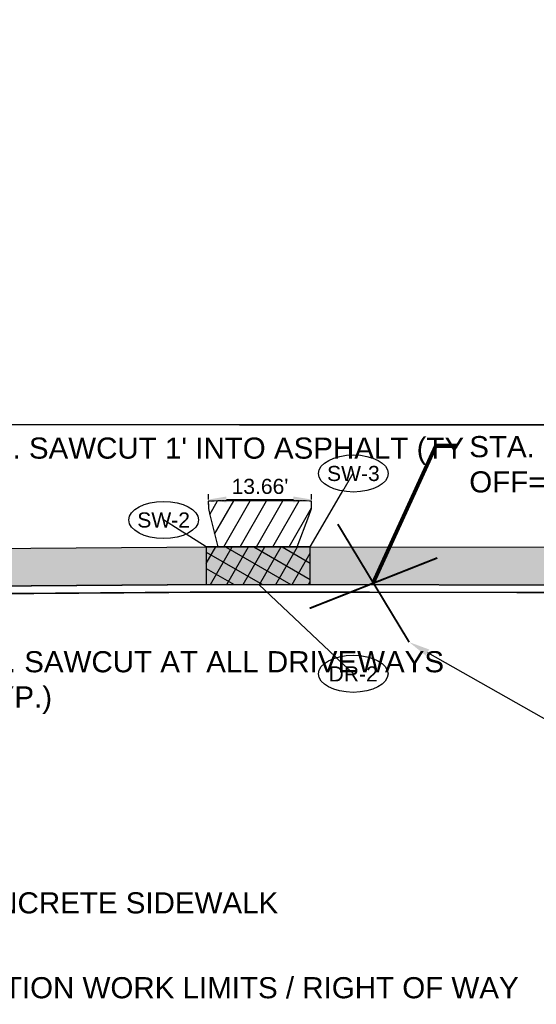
# Model space of a CAD drawing. Extents: x 193175 to 389459, y 288695 to 577709.
# Tile 3 of 30: x 194010 to 194078, y 288711 to 288841. Entities that reach past the tile are written whole.
import ezdxf
from ezdxf import colors
from ezdxf.entities.mleader import LeaderData, LeaderLine
from ezdxf.enums import TextEntityAlignment as Align
from ezdxf.math import Vec2, Vec3

# ---------------------------------------------------------------- set-up
doc = ezdxf.new("R2010")
doc.units = 0
doc.header["$MEASUREMENT"] = 0
doc.header["$PDSIZE"] = 5
doc.linetypes.add('c_p-bn-work-lim', pattern=[0.2, 0.1, -0.1])
doc.linetypes.add('c_p-pv-road-Saw', pattern=[0.4, 0.35, -0.05])
doc.layers.add('0_Working', color=4, linetype='Continuous', plot=False)
for name, color, linetype in [('AN-Text-Notes', 6, 'Continuous'), ('AN-Text-Notes-Balloon', 7, 'Continuous'), ('C_P-BN-Work-Lim', 2, 'c_p-bn-work-lim'), ('C_P-PV-Drive-Conc', 254, 'Continuous'), ('C_P-PV-Drive-Conc-Hatch', 8, 'Continuous'), ('C_P-PV-Road-Saw', 255, 'c_p-pv-road-Saw'), ('C_P-PV-Walk-Conc', 254, 'Continuous'), ('C_P-PV-Walk-Hatch', 250, 'Continuous'), ('C_P-PV-Walk-Hatch-6IN', 250, 'Continuous'), ('C_P-PV-Walk-Text', 7, 'Continuous'), ('G_X-AN-Text-Dim', 251, 'Continuous')]:
    doc.layers.add(name, color=color, linetype=linetype)
doc.styles.add('CT_P-Dim', font='arial.ttf')
doc.styles.add('CT_P-Symb', font='arial.ttf')
doc.styles.add('CT_P-Text', font='arial.ttf')
doc.styles.get("Standard").update_dxf_attribs({"font": 'simplex.shx'})
doc.dimstyles.new('CT_P-Dim-Eng_A', dxfattribs={"dimtxt": 0.1, "dimasz": 0.12, "dimexe": 0.035, "dimexo": 0.06, "dimgap": 0.035, "dimtad": 1, "dimdsep": 46, "dimtxsty": 'CT_P-Dim', "dimcen": 0, "dimclrd": 256, "dimclre": 256, "dimclrt": 256, "dimaunit": 1, "dimadec": 6, "dimazin": 0, "dimtfac": 0.75, "dimtix": 1, "dimtmove": 1, "dimatfit": 0, "dimfxl": 1, "dimtolj": 1, "dimtzin": 0, "dimlwd": -1, "dimlwe": -1, "dimarcsym": 0})

# ---------------------------------------------------------------- blocks, each defined once
blk = doc.blocks.new('*D335')
at = {"layer": 'Defpoints', "color": 0, "transparency": 16777216}
for p in [(194048.42, 288777.82), (194034.74, 288776.62, 1116.83), (194048.42, 288776.62, 1116.83)]:
    blk.add_point(p, dxfattribs=at)
at = {"layer": 'G_X-AN-Text-Dim', "transparency": 16777216}
for p, q in [((194034.74, 288777.82), (194034.74, 288778.52)), ((194048.42, 288777.82), (194048.42, 288778.52)), ((194037.14, 288777.82), (194046.02, 288777.82))]:
    blk.add_line(p, q, dxfattribs=at)
for points in [[(194037.14, 288778.22), (194037.14, 288777.42), (194034.74, 288777.82)], [(194046.02, 288778.22), (194046.02, 288777.42), (194048.42, 288777.82)]]:
    blk.add_solid(points, dxfattribs=at)
at = {"layer": 'G_X-AN-Text-Dim', "transparency": 16777216, "insert": (194041.58, 288779.55), "char_height": 2, "attachment_point": 5, "rotation": 359.9989, "style": 'CT_P-Dim'}
blk.add_mtext("\\A1;13.66'", dxfattribs=at)
blk = doc.blocks.new('C_P-AN-ML-Oval-L')
at = {"transparency": 16777216}
blk.add_wipeout([(0.1836, 0.0607), (0.1956, 0.0504), (0.2064, 0.0382), (0.2146, 0.0246), (0.219, 0.0124), (0.2206, -0.0009), (0.2188, -0.0153), (0.2135, -0.0288), (0.2054, -0.0414), (0.1955, -0.0524), (0.1837, -0.0626), (0.1708, -0.0716), (0.1395, -0.0876), (0.108, -0.0987), (0.075, -0.1065), (0.0382, -0.1116), (0.0006, -0.1133), (-0.0364, -0.1116), (-0.073, -0.1067), (-0.1051, -0.0992), (-0.1361, -0.0885), (-0.1509, -0.0819), (-0.1651, -0.0742), (-0.1784, -0.0656), (-0.1905, -0.0559), (-0.2025, -0.0435), (-0.212, -0.0292), (-0.2174, -0.0156), (-0.2194, -0.001), (-0.2174, 0.0135), (-0.2124, 0.0266), (-0.2055, 0.0377), (-0.1966, 0.0482), (-0.1842, 0.0593), (-0.1707, 0.0689), (-0.1553, 0.0777), (-0.1393, 0.0853), (-0.1059, 0.097), (-0.0697, 0.1053), (-0.0349, 0.1098), (0.0006, 0.1113), (0.0369, 0.1098), (0.0726, 0.105), (0.1075, 0.0969), (0.1399, 0.0855), (0.1704, 0.0698)], dxfattribs=at)
blk.add_ellipse((0.0006, -0.001), major_axis=(-0.2306, 0), ratio=0.532621, dxfattribs=at)
at = {"transparency": 16777216, "style": 'CT_P-Symb'}
blk.add_attdef('XX-X', text='', height=0.1, dxfattribs=at).set_placement((0.0006, -0.001), align=Align.MIDDLE)
blk = doc.blocks.new('_None')
blk = doc.blocks.new('_Dot')
at = {"color": 0, "linetype": 'ByBlock', "lineweight": -2}
blk.add_line((-0.5, 0), (-1, 0), dxfattribs=at)
at = {"color": 0, "linetype": 'ByBlock', "const_width": 0.5}
blk.add_lwpolyline([(-0.25, 0, 1), (0.25, 0, 1)], format="xyb", close=True, dxfattribs=at)

msp = doc.modelspace()

# ---------------------------------------------------------------- hatches: boundary and pattern name
at = {"layer": 'C_P-PV-Drive-Conc-Hatch'}
h = msp.add_hatch(dxfattribs=at)
h.set_pattern_fill('ANSI31', color=256, scale=0.75, angle=15)
h.set_pattern_definition([(60, (0, 0), (-1.623797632, 0.9375), [])])
h.paths.add_polyline_path([(194034.742, 288776.623), (194034.948, 288775.779), (194035.98, 288771.553), (194046.523, 288771.547), (194048.042, 288775.603), (194048.424, 288776.622), (194048.432, 288777.622), (194044.033, 288777.662), (194034.737, 288777.622)])
at = {"layer": 'C_P-PV-Walk-Hatch', "transparency": 33554559}
h = msp.add_hatch(color=256, dxfattribs=at)
h.dxf.hatch_style = 1
edge = h.paths.add_edge_path()
edge.add_line((193897.703, 288771.583), (193900.065, 288771.171))
edge.add_line((193900.065, 288771.171), (193904.06, 288770.589))
edge.add_line((193904.06, 288770.589), (193926.39, 288770.753))
edge.add_line((193926.39, 288770.753), (193975.161, 288771.114))
edge.add_line((193975.161, 288771.114), (194035.253, 288771.56))
edge.add_line((194035.253, 288771.56), (194084.041, 288771.507))
edge.add_line((194084.041, 288771.507), (194094.04, 288770.497))
edge.add_line((194094.04, 288770.497), (194116.712, 288770.437))
edge.add_line((194116.712, 288770.437), (194126.712, 288771.41))
edge.add_line((194126.712, 288771.41), (194155.332, 288771.332))
edge.add_line((194155.332, 288771.332), (194212.345, 288771.188))
edge.add_line((194212.345, 288771.188), (194272.37, 288771.034))
edge.add_line((194272.37, 288771.034), (194332.386, 288770.88))
edge.add_line((194332.386, 288770.88), (194392.401, 288770.726))
edge.add_line((194392.401, 288770.726), (194452.426, 288770.572))
edge.add_line((194452.426, 288770.572), (194512.442, 288770.408))
edge.add_line((194512.442, 288770.408), (194572.466, 288770.254))
edge.add_line((194572.466, 288770.254), (194610.336, 288770.156))
edge.add_line((194610.336, 288770.156), (194609.334, 288774.902))
edge.add_line((194609.334, 288774.902), (194609.334, 288775.565))
edge.add_line((194609.334, 288775.565), (194616.349, 288775.568))
edge.add_line((194616.349, 288775.568), (194616.349, 288774.883))
edge.add_line((194616.349, 288774.883), (194615.322, 288765.143))
edge.add_line((194615.322, 288765.143), (194572.453, 288765.254))
edge.add_line((194572.453, 288765.254), (194512.429, 288765.408))
edge.add_line((194512.429, 288765.408), (194452.413, 288765.572))
edge.add_line((194452.413, 288765.572), (194392.388, 288765.726))
edge.add_line((194392.388, 288765.726), (194332.373, 288765.88))
edge.add_line((194332.373, 288765.88), (194272.357, 288766.034))
edge.add_line((194272.357, 288766.034), (194212.332, 288766.188))
edge.add_line((194212.332, 288766.188), (194155.318, 288766.332))
edge.add_line((194155.318, 288766.332), (194095.301, 288766.496))
edge.add_line((194095.301, 288766.496), (194035.269, 288766.56))
edge.add_line((194035.269, 288766.56), (193975.198, 288766.114))
edge.add_line((193975.198, 288766.114), (193926.427, 288765.753))
edge.add_line((193926.427, 288765.753), (193904.097, 288765.589))
edge.add_line((193904.097, 288765.589), (193891.221, 288764.543))
edge.add_line((193891.221, 288764.543), (193890.439, 288764.538))
edge.add_arc((193905.001, 288756.06), 16.85, 139.50933, 149.79414, ccw=False)
edge.add_arc((193905.443, 288755.798), 17.357, 125.10531, 139.79823, ccw=False)
edge.add_line((193895.462, 288769.998), (193896.434, 288770.685))
edge.add_line((193896.434, 288770.685), (193897.703, 288771.583))
at = {"layer": 'C_P-PV-Walk-Hatch-6IN'}
h = msp.add_hatch(dxfattribs=at)
h.set_pattern_fill('ANSI37', color=256, scale=0.75, angle=15)
h.set_pattern_definition([(60, (-0.0392, -2.0003), (-1.623797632, 0.9375), []), (150, (-0.0392, -2.0003), (-0.9375, -1.623797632), [])])
h.paths.add_polyline_path([(194034.451, 288771.554), (194034.445, 288766.554), (194048.233, 288766.546), (194048.233, 288771.546)])

# ---------------------------------------------------------------- linework, layer by layer
at = {"layer": '0_Working', "elevation": 1116.647, "flags": 128}
msp.add_lwpolyline([(194036.25, 288766.553), (194046.2, 288766.547)], dxfattribs=at)
at = {"layer": 'AN-Text-Notes', "const_width": 0.25, "flags": 128}
for points in [[(194051.893, 288774.559), (194061.351, 288758.932)], [(194048.161, 288763.404), (194065.083, 288770.087)]]:
    msp.add_lwpolyline(points, dxfattribs=at)
at = {"layer": 'C_P-BN-Work-Lim', "color": 7, "const_width": 0.2, "flags": 128}
msp.add_lwpolyline([(194622.189, 288787.33), (194631.171, 288787.251), (194677.804, 288787.356), (194720.698, 288787.087), (194765.017, 288787.172), (194811.787, 288787.364), (194858.319, 288787.382), (194906.011, 288787.193), (194950.224, 288787.231), (194998.847, 288787.165), (195044.751, 288787.168), (195084.672, 288787.148), (195129.709, 288787.037), (195174.975, 288786.876), (195219.015, 288786.975), (195258.534, 288786.796), (195304.582, 288787.178), (195354.047, 288786.598), (195400.591, 288787.231), (195451.245, 288786.678), (195496.301, 288786.517), (195540.89, 288786.337), (195590.267, 288786.241), (195635.676, 288786.538), (195683.127, 288786.255), (195692.253, 288786.339), (195692.019, 288811.652), (195672.656, 288811.41), (195597.627, 288811.605), (195537.612, 288811.758), (195472.585, 288811.933), (195412.57, 288812.087), (195342.543, 288812.262), (195277.516, 288812.436), (195217.501, 288812.59), (195152.484, 288812.754), (195082.457, 288812.939), (195017.43, 288813.104), (194957.415, 288813.268), (194892.389, 288813.432), (194829.373, 288813.596), (194759.345, 288813.781), (194694.329, 288813.945), (194643.772, 288814.08), (194603.062, 288814.184), (194603.039, 288787.499), (194213.805, 288787.644), (193817.153, 288787.833), (193817.327, 288764.04), (193975.26, 288765.115), (194035.317, 288765.56), (194095.334, 288765.496), (194155.349, 288765.332), (194212.364, 288765.189), (194272.389, 288765.035), (194332.404, 288764.881), (194392.419, 288764.727), (194452.445, 288764.573), (194512.46, 288764.409), (194572.485, 288764.254), (194622.128, 288764.125)], close=True, dxfattribs=at)
at = {"layer": 'C_P-PV-Drive-Conc', "elevation": 1116.825, "flags": 128}
msp.add_lwpolyline([(194034.742, 288776.623), (194034.948, 288775.779), (194035.98, 288771.553), (194046.523, 288771.547), (194048.042, 288775.603), (194048.424, 288776.622), (194048.432, 288777.622), (194044.033, 288777.662), (194034.737, 288777.622)], close=True, dxfattribs=at)
at = {"layer": 'C_P-PV-Road-Saw', "flags": 128}
msp.add_lwpolyline([(194048.424, 288776.622), (194048.432, 288777.622), (194044.036, 288777.662), (194034.737, 288777.622), (194034.742, 288776.623)], dxfattribs=at)
at = {"layer": 'C_P-PV-Walk-Conc', "elevation": 1116.647, "flags": 128}
for points in [[(193926.39, 288770.753), (193975.161, 288771.114), (194035.253, 288771.56), (194084.041, 288771.507), (194094.04, 288770.497), (194116.712, 288770.437), (194126.712, 288771.41), (194155.332, 288771.332), (194212.345, 288771.188), (194272.37, 288771.034), (194332.386, 288770.88), (194392.401, 288770.726)], [(194392.388, 288765.726), (194332.373, 288765.88), (194272.357, 288766.034), (194212.332, 288766.188), (194155.318, 288766.332), (194095.301, 288766.496), (194035.269, 288766.56), (193975.198, 288766.114), (193926.427, 288765.753), (193904.097, 288765.589)]]:
    msp.add_lwpolyline(points, dxfattribs=at)
at = {"layer": 'C_P-PV-Walk-Hatch-6IN', "elevation": 1116.647, "flags": 128}
msp.add_lwpolyline([(194034.451, 288771.554), (194034.445, 288766.554), (194048.233, 288766.546), (194048.233, 288771.546)], close=True, dxfattribs=at)
at = {"layer": 'Defpoints', "color": 2, "flags": 128}
msp.add_lwpolyline([(193774.972, 288764.642), (193826.475, 288765.019), (193926.481, 288765.753), (193975.252, 288766.115), (194035.314, 288766.56), (194095.336, 288766.496), (194155.352, 288766.332), (194212.366, 288766.189), (194272.391, 288766.035), (194332.407, 288765.881), (194392.422, 288765.727)], dxfattribs=at)
at = {"layer": 'Defpoints', "flags": 128}
msp.add_lwpolyline([(193774.979, 288763.642), (193826.483, 288764.019), (193926.488, 288764.753), (193975.26, 288765.115), (194035.317, 288765.56), (194095.334, 288765.496), (194155.349, 288765.332), (194212.364, 288765.189), (194272.389, 288765.035), (194332.404, 288764.881), (194392.419, 288764.727)], dxfattribs=at)

# ---------------------------------------------------------------- dimensions: what is measured, and where the dimension line sits
at = {"layer": 'G_X-AN-Text-Dim'}
dim = msp.add_aligned_dim(p1=(194034.742, 288776.623, 1116.825), p2=(194048.424, 288776.622, 1116.825), distance=1.202, text="13.66'", dimstyle='CT_P-Dim-Eng_A', override={"dimdec": 1, "dimpost": "'"}, dxfattribs=at)
dim.commit()
dim.dimension.update_dxf_attribs({"geometry": '*D335', "text_midpoint": (194041.583, 288779.547)})

# ---------------------------------------------------------------- leaders
at = {"layer": 'AN-Text-Notes-Balloon'}
ml = msp.add_multileader_block('Standard', dxfattribs=at)
ml.set_content('C_P-AN-ML-Oval-L', color=256, scale=20)
ml.set_attribute('XX-X', 'SW-3', width=0)
ml.set_leader_properties(color=256, linetype='ByLayer', lineweight=-1)
ml.set_arrow_properties(name='NONE')
ml.build(insert=Vec2(0, 0))
ml.multileader.update_dxf_attribs({"has_dogleg": 0, "text_right_attachment_type": 3, "dogleg_length": 0.06, "arrow_head_size": 2.4, "scale": 20, "block_connection_type": 1})
ctx = ml.context
ctx.base_point, ctx.scale, ctx.char_height, ctx.arrow_head_size, ctx.landing_gap_size, ctx.plane_origin = Vec3(194053.95, 288781.294), 20, 1.6, 2.4, 0.5, Vec3(193975.035, 288765.073)
ctx.right_attachment, ctx.attachment_type = 3, 1
notes = []
notes.append((ctx, [(0, (1, 1, 0), (194052.75, 288781.294), (1, 0), 1.2, [(0, [(194048.233, 288771.546)], 0, [])])]))
ctx.block.insert = Vec3(194053.95, 288781.294)
ml = msp.add_multileader_block('Standard', dxfattribs=at)
ml.set_content('C_P-AN-ML-Oval-L', color=256, scale=20)
ml.set_attribute('XX-X', 'SW-2', width=0)
ml.set_leader_properties(color=256, linetype='ByLayer', lineweight=-1)
ml.set_arrow_properties(name='NONE')
ml.build(insert=Vec2(0, 0))
ml.multileader.update_dxf_attribs({"has_dogleg": 0, "text_right_attachment_type": 3, "dogleg_length": 0.06, "arrow_head_size": 2.4, "scale": 20, "block_connection_type": 1})
ctx = ml.context
ctx.base_point, ctx.scale, ctx.char_height, ctx.arrow_head_size, ctx.landing_gap_size, ctx.plane_origin = Vec3(194028.799, 288775.134), 20, 1.6, 2.4, 0.5, Vec3(193949.884, 288758.914)
ctx.right_attachment, ctx.attachment_type = 3, 1
notes.append((ctx, [(1, (1, 1, 0), (194029.999, 288775.134), (-1, 0), 1.2, [(0, [(194034.451, 288771.554)], 0, [])])]))
ctx.block.insert = Vec3(194028.799, 288775.134)
at = {"layer": 'C_P-PV-Walk-Text'}
ml = msp.add_multileader_mtext('Standard', dxfattribs=at)
ml.set_content('EX. SIDEWALK TO BE REMOVED, R-6.', color=256, style='CT_P-Text')
ml.set_leader_properties(color=256)
ml.build(insert=Vec2(0, 0))
ml.multileader.update_dxf_attribs({"dogleg_length": 0.1, "arrow_head_size": 2.8, "scale": 20})
ctx = ml.context
ctx.base_point, ctx.scale, ctx.char_height, ctx.arrow_head_size, ctx.landing_gap_size, ctx.plane_origin = Vec3(194519.358, 288839.657), 20, 2.8, 2.8, 1.2, Vec3(194741.816, 288850.734)
ctx.text_align_type = 2
notes.append((ctx, [(1, (1, 1, 0), (194563.669, 288839.657), (-1, 0), 2, [(1, [(194610.89, 288814.164), (194610.353, 288800.24)], 0, [])])]))
ctx.mtext.insert, ctx.mtext.width, ctx.mtext.defined_height, ctx.mtext.alignment, ctx.mtext.flow_direction = Vec3(194560.469, 288841.334), 43.65302, 0.549, 3, 5
ml = msp.add_multileader_mtext('Standard', dxfattribs=at)
ml.set_content('EX. 24" AND 36" TREES TO BE REMOVED, R-3 AND R-4', color=256, style='CT_P-Text')
ml.set_leader_properties(color=256)
ml.build(insert=Vec2(0, 0))
ml.multileader.update_dxf_attribs({"dogleg_length": 0.1, "arrow_head_size": 2.8, "scale": 20})
ctx = ml.context
ctx.base_point, ctx.scale, ctx.char_height, ctx.arrow_head_size, ctx.landing_gap_size, ctx.plane_origin = Vec3(194249.195, 288797.496, 1113), 20, 2.8, 2.8, 1.2, Vec3(194338.516, 288824.054, 1113)
ctx.text_align_type = 2
notes.append((ctx, [(1, (1, 1, 0), (194304.414, 288797.496, 1113), (-1, 0), 2, [(1, [(194309.932, 288780.063, 1113), (194319.655, 288781.009, 1113)], 0, [])])]))
ctx.mtext.insert, ctx.mtext.width, ctx.mtext.defined_height, ctx.mtext.alignment, ctx.mtext.flow_direction = Vec3(194301.214, 288799.173, 1113), 51.14423, 1.017, 3, 5
ml = msp.add_multileader_mtext('Standard', dxfattribs=at)
ml.set_content("PR. SAWCUT 1' INTO ASPHALT (TYP.)", color=256, style='CT_P-Text')
ml.set_leader_properties(color=256)
ml.build(insert=Vec2(0, 0))
ml.multileader.update_dxf_attribs({"text_right_attachment_type": 3, "dogleg_length": 0.1, "arrow_head_size": 2.8, "scale": 20})
ctx = ml.context
ctx.base_point, ctx.scale, ctx.char_height, ctx.arrow_head_size, ctx.landing_gap_size, ctx.plane_origin = Vec3(194002.152, 288784.224), 20, 2.8, 2.8, 1.2, Vec3(194082.861, 288794.122)
ctx.right_attachment = 3
notes.append((ctx, [(0, (1, 1, 0), (194000.152, 288784.224), (1, 0), 2, [(0, [(193989.081, 288777.441)], 0, [])])]))
ctx.mtext.insert, ctx.mtext.width, ctx.mtext.defined_height, ctx.mtext.flow_direction = Vec3(194003.352, 288786.035), 40.98213, 1.017, 5
ml = msp.add_multileader_mtext('Standard', dxfattribs=at)
ml.set_content('CONSTRUCTION WORK LIMITS / RIGHT-OF-WAY', color=256, style='CT_P-Text')
ml.set_leader_properties(color=256)
ml.build(insert=Vec2(0, 0))
ml.multileader.update_dxf_attribs({"dogleg_length": 0.1, "arrow_head_size": 2.8, "scale": 20})
ctx = ml.context
ctx.base_point, ctx.scale, ctx.char_height, ctx.arrow_head_size, ctx.landing_gap_size, ctx.plane_origin = Vec3(194274.262, 288747.024), 20, 2.8, 2.8, 1.2, Vec3(194351.535, 288750.764)
ctx.text_align_type = 2
notes.append((ctx, [(1, (1, 1, 0), (194309.655, 288747.024), (-1, 0), 2, [(0, [(194310.948, 288764.936)], 0, [])])]))
ctx.mtext.insert, ctx.mtext.width, ctx.mtext.defined_height, ctx.mtext.alignment, ctx.mtext.flow_direction = Vec3(194306.455, 288748.448), 31.21572, 1.017, 3, 5
ml = msp.add_multileader_mtext('Standard', dxfattribs=at)
ml.set_content('EX. 3" PVC PIPE TO BE RELOCATED UNDER SIDEWALK, \\PD-3', color=256, style='CT_P-Text')
ml.set_leader_properties(color=256)
ml.build(insert=Vec2(0, 0))
ml.multileader.update_dxf_attribs({"dogleg_length": 0.1, "arrow_head_size": 2.8, "scale": 20})
ctx = ml.context
ctx.base_point, ctx.scale, ctx.char_height, ctx.arrow_head_size, ctx.landing_gap_size, ctx.plane_origin = Vec3(194516.093, 288720.559), 20, 2.8, 2.8, 1.2, Vec3(194566.101, 288748.481)
ctx.text_align_type = 2
notes.append((ctx, [(1, (1, 1, 0), (194556.612, 288720.559), (-1, 0), 2, [(0, [(194581.298, 288765.231)], 0, [])])]))
ctx.mtext.insert, ctx.mtext.width, ctx.mtext.defined_height, ctx.mtext.alignment, ctx.mtext.flow_direction = Vec3(194553.412, 288721.983), 38.8823, 1.017, 3, 5
ml = msp.add_multileader_mtext('Standard', dxfattribs=at)
ml.set_content("PR. 5' CONCRETE SIDEWALK", color=256, style='CT_P-Text')
ml.set_leader_properties(color=256)
ml.build(insert=Vec2(0, 0))
ml.multileader.update_dxf_attribs({"text_right_attachment_type": 3, "dogleg_length": 0.1, "arrow_head_size": 2.8, "scale": 20})
ctx = ml.context
ctx.base_point, ctx.scale, ctx.char_height, ctx.arrow_head_size, ctx.landing_gap_size, ctx.plane_origin = Vec3(193987.945, 288724.368), 20, 2.8, 2.8, 1.2, Vec3(194042.213, 288763.632)
ctx.right_attachment = 3
notes.append((ctx, [(0, (1, 1, 0), (193985.945, 288724.368), (1, 0), 2, [(0, [(193950.867, 288765.934)], 0, [])])]))
ctx.mtext.insert, ctx.mtext.width, ctx.mtext.defined_height, ctx.mtext.flow_direction = Vec3(193989.145, 288725.792), 33.38353, 1.017, 5
ml = msp.add_multileader_mtext('Standard', dxfattribs=at)
ml.set_content('CONSTRUCTION WORK LIMITS / RIGHT OF WAY', color=256, style='CT_P-Text')
ml.set_leader_properties(color=256)
ml.build(insert=Vec2(0, 0))
ml.multileader.update_dxf_attribs({"text_right_attachment_type": 3, "dogleg_length": 0.1, "arrow_head_size": 2.8, "scale": 20})
ctx = ml.context
ctx.base_point, ctx.scale, ctx.char_height, ctx.arrow_head_size, ctx.landing_gap_size, ctx.plane_origin = Vec3(193984.278, 288713.129), 20, 2.8, 2.8, 1.2, Vec3(194042.309, 288750.632)
ctx.right_attachment = 3
notes.append((ctx, [(0, (1, 1, 0), (193982.278, 288713.129), (1, 0), 2, [(0, [(193926.488, 288764.753)], 0, [])])]))
ctx.mtext.insert, ctx.mtext.width, ctx.mtext.defined_height, ctx.mtext.flow_direction = Vec3(193985.478, 288714.553), 33.62065, 1.017, 5
ml = msp.add_multileader_mtext('Standard', dxfattribs=at)
ml.set_content('EX. 24" TREE TO BE REMOVED, R-2', color=256, style='CT_P-Text')
ml.set_leader_properties(color=256)
ml.build(insert=Vec2(0, 0))
ml.multileader.update_dxf_attribs({"text_right_attachment_type": 3, "dogleg_length": 0.1, "arrow_head_size": 2.8, "scale": 20})
ctx = ml.context
ctx.base_point, ctx.scale, ctx.char_height, ctx.arrow_head_size, ctx.landing_gap_size, ctx.plane_origin = Vec3(194105.589, 288735.038), 20, 2.8, 2.8, 1.2, Vec3(194108.38, 288770.094)
ctx.right_attachment = 3
notes.append((ctx, [(0, (1, 1, 0), (194103.589, 288735.038), (1, 0), 2, [(0, [(194061.351, 288758.932)], 0, [])])]))
ctx.mtext.insert, ctx.mtext.width, ctx.mtext.defined_height, ctx.mtext.flow_direction = Vec3(194106.789, 288736.715), 37.2913, 1.017, 5
for ctx, leaders in notes:
    for number, flags, end, landing, length, lines in leaders:
        leader = LeaderData()
        leader.index, (leader.has_last_leader_line, leader.has_dogleg_vector, leader.attachment_direction) = number, flags
        leader.last_leader_point, leader.dogleg_vector, leader.dogleg_length = Vec3(end), Vec3(landing), length
        for number, points, colour, breaks in lines:
            line = LeaderLine()
            line.index, line.vertices, line.color, line.breaks = number, Vec3.list(points), colors.encode_raw_color(colour), breaks
            leader.lines.append(line)
        ctx.leaders.append(leader)

# ---------------------------------------------------------------- next in the draw order: texts
at = {"layer": 'C_P-PV-Walk-Text', "color": 7, "linetype": 'Continuous', "lineweight": -3, "insert": (194069.317, 288782.473), "char_height": 2.8, "width": 23.9184, "attachment_point": 4, "style": 'CT_P-Text', "bg_fill": 3, "box_fill_scale": 1.178571, "bg_fill_color": 256, "bg_fill_true_color": 13158600, "bg_fill_transparency": 0}
msp.add_mtext("{\\C256;STA. 2+39.38\\POFF=0.24'L}", dxfattribs=at)

# ---------------------------------------------------------------- next in the draw order: leaders
at = {"layer": 'C_P-PV-Walk-Text'}
ml = msp.add_multileader_mtext('Standard', dxfattribs=at)
ml.set_content('EX. ENCROACHMENT, SHRUB AND ELECTRIC BOX TO BE REMOVED PRIOR TO CONSTRUCTION BY OWNER.', color=256, style='CT_P-Text')
ml.set_leader_properties(color=256)
ml.set_arrow_properties(name='DOT')
ml.build(insert=Vec2(0, 0))
ml.multileader.update_dxf_attribs({"dogleg_length": 0.1, "arrow_head_size": 2.8, "scale": 20})
ctx = ml.context
ctx.base_point, ctx.scale, ctx.char_height, ctx.arrow_head_size, ctx.landing_gap_size, ctx.plane_origin = Vec3(194497.193, 288740.976), 20, 2.8, 2.8, 1.2, Vec3(194564.125, 288758.111)
ctx.text_align_type = 2
notes = []
notes.append((ctx, [(1, (1, 1, 0), (194557.799, 288740.976), (-1, 0), 2, [(0, [(194577.651, 288767.755)], 0, [])])]))
ctx.mtext.insert, ctx.mtext.width, ctx.mtext.defined_height, ctx.mtext.alignment, ctx.mtext.flow_direction = Vec3(194554.599, 288742.4), 56.54369, 1.017, 3, 5
ctx.mtext.has_bg_fill, ctx.mtext.bg_color, ctx.mtext.bg_scale_factor, ctx.mtext.bg_transparency, ctx.mtext.use_window_bg_color = 1, -1073741824, 1.5, 0, 1
for ctx, leaders in notes:
    for number, flags, end, landing, length, lines in leaders:
        leader = LeaderData()
        leader.index, (leader.has_last_leader_line, leader.has_dogleg_vector, leader.attachment_direction) = number, flags
        leader.last_leader_point, leader.dogleg_vector, leader.dogleg_length = Vec3(end), Vec3(landing), length
        for number, points, colour, breaks in lines:
            line = LeaderLine()
            line.index, line.vertices, line.color, line.breaks = number, Vec3.list(points), colors.encode_raw_color(colour), breaks
            leader.lines.append(line)
        ctx.leaders.append(leader)

# ---------------------------------------------------------------- next in the draw order: linework, layer by layer
at = {"layer": 'C_P-PV-Road-Saw', "elevation": 1116.647, "flags": 128}
msp.add_lwpolyline([(194036.25, 288766.553), (194046.2, 288766.553)], dxfattribs=at)

# ---------------------------------------------------------------- next in the draw order: leaders
at = {"layer": 'C_P-PV-Walk-Text', "color": 7, "linetype": 'Continuous', "lineweight": -3}
msp.add_leader([(194056.564, 288766.776), (194064.894, 288784.938), (194067.694, 288784.938)], dimstyle='CT_P-Dim-Eng_A', override={"dimscale": 1, "dimasz": 2.8, "dimclrd": 256, "dimlwd": 65535}, dxfattribs=at)
at = {"layer": 'C_P-PV-Walk-Text'}
ml = msp.add_multileader_mtext('Standard', dxfattribs=at)
ml.set_content('PR. SCHOOL CROSSING AHEAD ASSEMBLY SIGN,\\PS1-1\\PS4-3P\\PW16-2AP', color=256, style='CT_P-Text')
ml.set_leader_properties(color=256)
ml.build(insert=Vec2(0, 0))
ml.multileader.update_dxf_attribs({"dogleg_length": 0.1, "arrow_head_size": 2.8, "scale": 20})
ctx = ml.context
ctx.base_point, ctx.scale, ctx.char_height, ctx.arrow_head_size, ctx.landing_gap_size, ctx.plane_origin = Vec3(194218.395, 288750.065), 20, 2.8, 2.8, 1.2, Vec3(194323.924, 288785.957)
ctx.text_align_type = 2
notes = []
notes.append((ctx, [(1, (1, 1, 0), (194269.835, 288750.065), (-1, 0), 2, [(0, [(194272.864, 288771.249)], 0, [])])]))
ctx.mtext.insert, ctx.mtext.width, ctx.mtext.defined_height, ctx.mtext.alignment, ctx.mtext.flow_direction = Vec3(194266.635, 288751.489), 54.59497, 1.017, 3, 5
for ctx, leaders in notes:
    for number, flags, end, landing, length, lines in leaders:
        leader = LeaderData()
        leader.index, (leader.has_last_leader_line, leader.has_dogleg_vector, leader.attachment_direction) = number, flags
        leader.last_leader_point, leader.dogleg_vector, leader.dogleg_length = Vec3(end), Vec3(landing), length
        for number, points, colour, breaks in lines:
            line = LeaderLine()
            line.index, line.vertices, line.color, line.breaks = number, Vec3.list(points), colors.encode_raw_color(colour), breaks
            leader.lines.append(line)
        ctx.leaders.append(leader)

# ---------------------------------------------------------------- next in the draw order: leaders
ml = msp.add_multileader_mtext('Standard', dxfattribs=at)
ml.set_content('EX. 3" PVC PIPE TO BE TRENCHED THROUGH SIDEWALK, THEN RECONNECTED AFTER SIDEWALK,\\PD-2', color=256, style='CT_P-Text')
ml.set_leader_properties(color=256)
ml.build(insert=Vec2(0, 0))
ml.multileader.update_dxf_attribs({"dogleg_length": 0.1, "arrow_head_size": 2.8, "scale": 20})
ctx = ml.context
ctx.base_point, ctx.scale, ctx.char_height, ctx.arrow_head_size, ctx.landing_gap_size, ctx.plane_origin = Vec3(194322.623, 288727.212), 20, 2.8, 2.8, 1.2, Vec3(194396.253, 288756.353)
ctx.text_align_type = 2
notes = []
notes.append((ctx, [(1, (1, 1, 0), (194363.142, 288727.212), (-1, 0), 2, [(0, [(194360.785, 288765.808)], 0, [])])]))
ctx.mtext.insert, ctx.mtext.width, ctx.mtext.defined_height, ctx.mtext.alignment, ctx.mtext.flow_direction = Vec3(194359.942, 288728.612), 36.45665, 1.017, 3, 5
ctx.mtext.has_bg_fill, ctx.mtext.bg_color, ctx.mtext.bg_scale_factor, ctx.mtext.bg_transparency, ctx.mtext.use_window_bg_color = 1, -1073741824, 1.5, 0, 1
for ctx, leaders in notes:
    for number, flags, end, landing, length, lines in leaders:
        leader = LeaderData()
        leader.index, (leader.has_last_leader_line, leader.has_dogleg_vector, leader.attachment_direction) = number, flags
        leader.last_leader_point, leader.dogleg_vector, leader.dogleg_length = Vec3(end), Vec3(landing), length
        for number, points, colour, breaks in lines:
            line = LeaderLine()
            line.index, line.vertices, line.color, line.breaks = number, Vec3.list(points), colors.encode_raw_color(colour), breaks
            leader.lines.append(line)
        ctx.leaders.append(leader)

# ---------------------------------------------------------------- next in the draw order: leaders
at = {"layer": 'AN-Text-Notes-Balloon'}
ml = msp.add_multileader_block('Standard', dxfattribs=at)
ml.set_content('C_P-AN-ML-Oval-L', color=256, scale=20)
ml.set_attribute('XX-X', 'DR-2', width=0)
ml.set_leader_properties(color=256, linetype='ByLayer', lineweight=-1)
ml.set_arrow_properties(name='NONE')
ml.build(insert=Vec2(0, 0))
ml.multileader.update_dxf_attribs({"has_dogleg": 0, "text_right_attachment_type": 3, "dogleg_length": 0.06, "arrow_head_size": 2.4, "scale": 20, "block_connection_type": 1})
ctx = ml.context
ctx.base_point, ctx.scale, ctx.char_height, ctx.arrow_head_size, ctx.landing_gap_size, ctx.plane_origin = Vec3(194053.926, 288754.754, 5.235), 20, 1.6, 2.4, 0.5, Vec3(194045.81, 288760.657, 5.235)
ctx.right_attachment, ctx.attachment_type = 3, 1
notes = []
notes.append((ctx, [(0, (1, 1, 0), (194052.726, 288754.754, 5.235), (1, 0), 1.2, [(0, [(194041.414, 288766.584, 5.235)], 0, [])])]))
ctx.block.insert = Vec3(194053.926, 288754.754, 5.235)
at = {"layer": 'C_P-PV-Walk-Text'}
ml = msp.add_multileader_mtext('Standard', dxfattribs=at)
ml.set_content('EX. 3" PVC PIPE TO BE TRENCHED THROUGH SIDEWALK, THEN RECONNECTED AFTER SIDEWALK, D-1', color=256, style='CT_P-Text')
ml.set_leader_properties(color=256)
ml.build(insert=Vec2(0, 0))
ml.multileader.update_dxf_attribs({"dogleg_length": 0.1, "arrow_head_size": 2.8, "scale": 20})
ctx = ml.context
ctx.base_point, ctx.scale, ctx.char_height, ctx.arrow_head_size, ctx.landing_gap_size, ctx.plane_origin = Vec3(194274.18, 288731.78), 20, 2.8, 2.8, 1.2, Vec3(194278.455, 288739.315)
ctx.text_align_type = 2
notes.append((ctx, [(1, (1, 1, 0), (194314.699, 288731.78), (-1, 0), 2, [(0, [(194336.844, 288765.869)], 0, [])])]))
ctx.mtext.insert, ctx.mtext.width, ctx.mtext.defined_height, ctx.mtext.alignment, ctx.mtext.flow_direction = Vec3(194311.499, 288733.18), 36.45665, 1.017, 3, 5
ml = msp.add_multileader_mtext('Standard', dxfattribs=at)
ml.set_content('PR. SAWCUT AT ALL DRIVEWAYS\\P(TYP.)', color=256, style='CT_P-Text')
ml.set_leader_properties(color=256)
ml.build(insert=Vec2(0, 0))
ml.multileader.update_dxf_attribs({"text_right_attachment_type": 3, "dogleg_length": 0.1, "arrow_head_size": 2.8, "scale": 20})
ctx = ml.context
ctx.base_point, ctx.scale, ctx.char_height, ctx.arrow_head_size, ctx.landing_gap_size, ctx.plane_origin = Vec3(194001.532, 288755.923, 5.235), 20, 2.8, 2.8, 1.2, Vec3(194085.217, 288768.342, 5.235)
ctx.right_attachment = 3
notes.append((ctx, [(0, (1, 1, 0), (193999.532, 288755.923, 5.235), (1, 0), 2, [(0, [(193987.543, 288766.206, 5.235)], 0, [])])]))
ctx.mtext.insert, ctx.mtext.width, ctx.mtext.defined_height, ctx.mtext.flow_direction = Vec3(194002.732, 288757.735, 5.235), 31.34369, 1.017, 5
for ctx, leaders in notes:
    for number, flags, end, landing, length, lines in leaders:
        leader = LeaderData()
        leader.index, (leader.has_last_leader_line, leader.has_dogleg_vector, leader.attachment_direction) = number, flags
        leader.last_leader_point, leader.dogleg_vector, leader.dogleg_length = Vec3(end), Vec3(landing), length
        for number, points, colour, breaks in lines:
            line = LeaderLine()
            line.index, line.vertices, line.color, line.breaks = number, Vec3.list(points), colors.encode_raw_color(colour), breaks
            leader.lines.append(line)
        ctx.leaders.append(leader)

doc.saveas('drawing.dxf')
